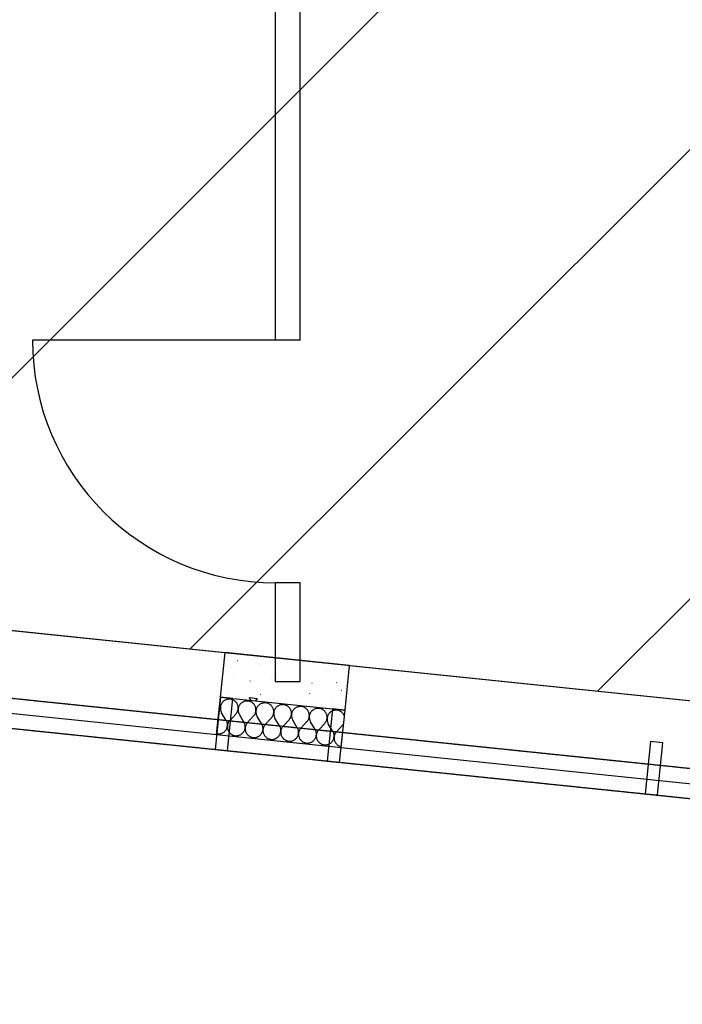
# Model space of a CAD drawing. Extents: x -18402 to 10376, y -5092 to 34139.
# Tile 72 of 78: x 4892 to 5157, y -2905 to -2511. Entities that reach past the tile are written whole.
import ezdxf

# ---------------------------------------------------------------- set-up
doc = ezdxf.new("R2010")
doc.units = 0
doc.linetypes.add('rdc_02$0$Tirets A', pattern=[2.2, 1.1, -1.1])
doc.layers.add('0_CHANTIER_FX PL', color=231, linetype='Continuous', lineweight=30, transparency=0.7)
for name, color, linetype in [('0_XREF', 251, 'Continuous'), ('rdc_02$0$0._Étage_1_02-04 Mur.Construction', 251, 'Continuous'), ('rdc_02$0$0._Étage_1_02-05 Poteau.Construction', 251, 'Continuous'), ('rdc_02$0$0._Étage_1_02-06 Poutre.Construction', 251, 'Continuous'), ('rdc_02$0$0._Étage_1_A-AREA-____-OTLN.Modèle IFC', 251, 'Continuous'), ('rdc_02$0$0._Étage_1_A-WALL-____-OTLN.Modèle IFC', 251, 'Continuous'), ('rdc_02$0$0._Étage_1_Fenêtres ARCHICAD', 251, 'Continuous'), ('rdc_02$0$0._Étage_1_Portes ARCHICAD', 251, 'Continuous')]:
    doc.layers.add(name, color=color, linetype=linetype)

# ---------------------------------------------------------------- blocks, each defined once
blk = doc.blocks.new('*X252', base_point=(-8046, -58706.2))
at = {"layer": 'rdc_02$0$0._Étage_1_02-04 Mur.Construction', "linetype": 'Continuous', "ltscale": 0.1}
for p, q in [((49719.7, -27848.4), (49719.1, -27846.6)), ((49720.3, -27850.9), (49719.7, -27848.4)), ((49720.8, -27853.5), (49720.3, -27850.9)), ((49721, -27856.2), (49720.8, -27853.5)), ((49721.1, -27858.8), (49721, -27856.2)), ((49722.1, -27856.3), (49721.4, -27858.8)), ((49722.9, -27853.8), (49722.1, -27856.3)), ((49723.8, -27851.3), (49722.9, -27853.8)), ((49725, -27848.9), (49723.8, -27851.3)), ((49726.3, -27846.7), (49725, -27848.9)), ((49727.8, -27844.5), (49726.3, -27846.7)), ((49729.5, -27842.4), (49727.8, -27844.5)), ((49731.3, -27840.5), (49729.5, -27842.4)), ((49733.2, -27838.7), (49731.3, -27840.5)), ((49735.3, -27837.1), (49733.2, -27838.7)), ((49737.4, -27835.6), (49735.3, -27837.1)), ((49739.7, -27834.3), (49737.4, -27835.6)), ((49742.1, -27833.1), (49739.7, -27834.3)), ((49744.6, -27832.2), (49742.1, -27833.1)), ((49747.1, -27831.4), (49744.6, -27832.2)), ((49749.6, -27830.8), (49747.1, -27831.4)), ((49752.2, -27830.4), (49749.6, -27830.8)), ((49754.9, -27830.2), (49752.2, -27830.4)), ((49757.5, -27830.1), (49754.9, -27830.2)), ((49760.1, -27830.3), (49757.5, -27830.1)), ((49762.7, -27830.7), (49760.1, -27830.3)), ((49765.3, -27831.2), (49762.7, -27830.7)), ((49767.8, -27832), (49765.3, -27831.2)), ((49770.3, -27832.9), (49767.8, -27832)), ((49772.7, -27834), (49770.3, -27832.9)), ((49775, -27835.3), (49772.7, -27834)), ((49777.2, -27836.8), (49775, -27835.3)), ((49779.3, -27838.4), (49777.2, -27836.8)), ((49781.3, -27840.1), (49779.3, -27838.4)), ((49783.1, -27842), (49781.3, -27840.1)), ((49784.8, -27844.1), (49783.1, -27842)), ((49786.3, -27846.2), (49784.8, -27844.1)), ((49787.7, -27848.5), (49786.3, -27846.2)), ((49788.9, -27850.8), (49787.7, -27848.5)), ((49789.9, -27853.2), (49788.9, -27850.8)), ((49790.7, -27855.7), (49789.9, -27853.2)), ((49791.4, -27858.3), (49790.7, -27855.7)), ((49791.8, -27860.9), (49791.4, -27858.3)), ((49796, -27856.3), (49794.9, -27858.7)), ((49797.4, -27854), (49796, -27856.3)), ((49798.9, -27851.8), (49797.4, -27854)), ((49800.5, -27849.8), (49798.9, -27851.8)), ((49802.3, -27847.9), (49800.5, -27849.8)), ((49804.3, -27846.1), (49802.3, -27847.9)), ((49806.3, -27844.4), (49804.3, -27846.1)), ((49808.5, -27842.9), (49806.3, -27844.4)), ((49810.8, -27841.6), (49808.5, -27842.9)), ((49813.2, -27840.5), (49810.8, -27841.6)), ((49815.6, -27839.5), (49813.2, -27840.5)), ((49818.1, -27838.7), (49815.6, -27839.5)), ((49820.7, -27838.1), (49818.1, -27838.7)), ((49823.3, -27837.7), (49820.7, -27838.1)), ((49825.9, -27837.5), (49823.3, -27837.7)), ((49828.6, -27837.5), (49825.9, -27837.5)), ((49831.2, -27837.7), (49828.6, -27837.5)), ((49833.8, -27838), (49831.2, -27837.7)), ((49836.4, -27838.6), (49833.8, -27838)), ((49838.9, -27839.3), (49836.4, -27838.6)), ((49841.4, -27840.3), (49838.9, -27839.3)), ((49843.7, -27841.4), (49841.4, -27840.3)), ((49846, -27842.7), (49843.7, -27841.4)), ((49848.3, -27844.1), (49846, -27842.7)), ((49850.3, -27845.7), (49848.3, -27844.1)), ((49852.3, -27847.5), (49850.3, -27845.7)), ((49854.1, -27849.4), (49852.3, -27847.5)), ((49855.8, -27851.4), (49854.1, -27849.4)), ((49857.3, -27853.5), (49855.8, -27851.4)), ((49858.7, -27855.8), (49857.3, -27853.5)), ((49859.9, -27858.1), (49858.7, -27855.8)), ((49860.9, -27860.6), (49859.9, -27858.1)), ((49871.6, -27857.1), (49869.9, -27859.2)), ((49873.4, -27855.2), (49871.6, -27857.1)), ((49875.3, -27853.4), (49873.4, -27855.2)), ((49877.4, -27851.8), (49875.3, -27853.4)), ((49879.5, -27850.3), (49877.4, -27851.8)), ((49881.8, -27849), (49879.5, -27850.3)), ((49884.2, -27847.8), (49881.8, -27849)), ((49886.7, -27846.9), (49884.2, -27847.8)), ((49889.2, -27846.1), (49886.7, -27846.9)), ((49891.7, -27845.5), (49889.2, -27846.1)), ((49894.3, -27845.1), (49891.7, -27845.5)), ((49897, -27844.8), (49894.3, -27845.1)), ((49899.6, -27844.8), (49897, -27844.8)), ((49902.2, -27845), (49899.6, -27844.8)), ((49904.8, -27845.4), (49902.2, -27845)), ((49907.4, -27845.9), (49904.8, -27845.4)), ((49909.9, -27846.7), (49907.4, -27845.9)), ((49912.4, -27847.6), (49909.9, -27846.7)), ((49914.8, -27848.7), (49912.4, -27847.6)), ((49917.1, -27850), (49914.8, -27848.7)), ((49919.3, -27851.5), (49917.1, -27850)), ((49921.4, -27853.1), (49919.3, -27851.5)), ((49923.4, -27854.8), (49921.4, -27853.1)), ((49925.2, -27856.7), (49923.4, -27854.8)), ((49926.9, -27858.7), (49925.2, -27856.7)), ((49950.6, -27857.6), (49948.4, -27859.1)), ((49952.9, -27856.3), (49950.6, -27857.6)), ((49955.3, -27855.2), (49952.9, -27856.3)), ((49957.7, -27854.2), (49955.3, -27855.2)), ((49960.2, -27853.4), (49957.7, -27854.2)), ((49962.8, -27852.8), (49960.2, -27853.4)), ((49965.4, -27852.4), (49962.8, -27852.8)), ((49968, -27852.2), (49965.4, -27852.4)), ((49970.7, -27852.2), (49968, -27852.2)), ((49973.3, -27852.3), (49970.7, -27852.2)), ((49975.9, -27852.7), (49973.3, -27852.3)), ((49978.5, -27853.3), (49975.9, -27852.7)), ((49981, -27854), (49978.5, -27853.3)), ((49983.5, -27854.9), (49981, -27854)), ((49985.8, -27856.1), (49983.5, -27854.9)), ((49988.2, -27857.3), (49985.8, -27856.1)), ((49990.4, -27858.8), (49988.2, -27857.3)), ((49715.9, -27877), (49716.3, -27876.4)), ((49716.3, -27876.4), (49717.5, -27874.1)), ((49717.5, -27874.1), (49718.6, -27871.7)), ((49718.6, -27871.7), (49719.5, -27869.2)), ((49719.5, -27869.2), (49720.2, -27866.6)), ((49720.2, -27866.6), (49720.7, -27864)), ((49720.7, -27864), (49721, -27861.4)), ((49721, -27861.4), (49720.8, -27864.1)), ((49720.8, -27864.1), (49720.8, -27866.7)), ((49720.8, -27866.7), (49720.9, -27869.3)), ((49720.9, -27869.3), (49721.3, -27871.9)), ((49721, -27861.4), (49721.1, -27858.8)), ((49721.4, -27858.8), (49721, -27861.4)), ((49721.3, -27871.9), (49721.8, -27874.5)), ((49721.8, -27874.5), (49722.5, -27877)), ((49722.5, -27877), (49723.5, -27879.5)), ((49723.5, -27879.5), (49724.6, -27881.9)), ((49724.6, -27881.9), (49725.8, -27884.2)), ((49744.2, -27914.8), (49725.8, -27884.2)), ((49758.4, -27916.3), (49782.7, -27890.1)), ((49782.7, -27890.1), (49784.4, -27888.1)), ((49784.4, -27888.1), (49786, -27886)), ((49786, -27886), (49787.4, -27883.7)), ((49787.4, -27883.7), (49788.6, -27881.4)), ((49788.6, -27881.4), (49789.7, -27879)), ((49789.7, -27879), (49790.5, -27876.5)), ((49790.5, -27876.5), (49791.2, -27874)), ((49791.2, -27874), (49791.7, -27871.4)), ((49791.7, -27871.4), (49792.1, -27868.8)), ((49792.1, -27863.5), (49791.8, -27860.9)), ((49792.1, -27868.8), (49791.8, -27871.4)), ((49791.8, -27871.4), (49791.8, -27874)), ((49791.8, -27874), (49792, -27876.7)), ((49792, -27876.7), (49792.3, -27879.3)), ((49792.2, -27866.1), (49792.1, -27863.5)), ((49792.1, -27868.8), (49792.2, -27866.1)), ((49792.5, -27866.2), (49792.1, -27868.8)), ((49792.3, -27879.3), (49792.9, -27881.9)), ((49793.1, -27863.6), (49792.5, -27866.2)), ((49792.9, -27881.9), (49793.6, -27884.4)), ((49793.9, -27861.1), (49793.1, -27863.6)), ((49793.6, -27884.4), (49794.5, -27886.9)), ((49794.9, -27858.7), (49793.9, -27861.1)), ((49794.5, -27886.9), (49795.6, -27889.3)), ((49795.6, -27889.3), (49796.9, -27891.6)), ((49815.3, -27922.2), (49796.9, -27891.6)), ((49829.5, -27923.7), (49853.7, -27897.4)), ((49853.7, -27897.4), (49855.4, -27895.4)), ((49855.4, -27895.4), (49857, -27893.3)), ((49857, -27893.3), (49858.4, -27891.1)), ((49858.4, -27891.1), (49859.6, -27888.8)), ((49859.6, -27888.8), (49860.7, -27886.3)), ((49860.7, -27886.3), (49861.6, -27883.9)), ((49861.8, -27863.1), (49860.9, -27860.6)), ((49861.6, -27883.9), (49862.3, -27881.3)), ((49862.4, -27865.6), (49861.8, -27863.1)), ((49862.3, -27881.3), (49862.8, -27878.7)), ((49862.9, -27868.2), (49862.4, -27865.6)), ((49862.8, -27878.7), (49863.1, -27876.1)), ((49863.1, -27870.8), (49862.9, -27868.2)), ((49863.1, -27876.1), (49862.9, -27878.7)), ((49862.9, -27878.7), (49862.9, -27881.4)), ((49862.9, -27881.4), (49863, -27884)), ((49863, -27884), (49863.4, -27886.6)), ((49863.2, -27873.5), (49863.1, -27870.8)), ((49863.1, -27876.1), (49863.2, -27873.5)), ((49863.5, -27873.5), (49863.1, -27876.1)), ((49863.4, -27886.6), (49863.9, -27889.2)), ((49864.2, -27871), (49863.5, -27873.5)), ((49863.9, -27889.2), (49864.6, -27891.7)), ((49865, -27868.4), (49864.2, -27871)), ((49864.6, -27891.7), (49865.6, -27894.2)), ((49865.9, -27866), (49865, -27868.4)), ((49865.6, -27894.2), (49866.7, -27896.6)), ((49867.1, -27863.6), (49865.9, -27866)), ((49866.7, -27896.6), (49867.9, -27898.9)), ((49868.4, -27861.4), (49867.1, -27863.6)), ((49869.9, -27859.2), (49868.4, -27861.4)), ((49928.4, -27860.9), (49926.9, -27858.7)), ((49929.8, -27863.1), (49928.4, -27860.9)), ((49929.5, -27898.4), (49930.7, -27896.1)), ((49931, -27865.5), (49929.8, -27863.1)), ((49930.7, -27896.1), (49931.8, -27893.7)), ((49932, -27867.9), (49931, -27865.5)), ((49931.8, -27893.7), (49932.6, -27891.2)), ((49932.8, -27870.4), (49932, -27867.9)), ((49932.6, -27891.2), (49933.3, -27888.7)), ((49933.5, -27873), (49932.8, -27870.4)), ((49933.3, -27888.7), (49933.8, -27886.1)), ((49933.9, -27875.6), (49933.5, -27873)), ((49933.8, -27886.1), (49934.2, -27883.5)), ((49934.2, -27878.2), (49933.9, -27875.6)), ((49934.2, -27883.5), (49933.9, -27886.1)), ((49933.9, -27886.1), (49933.9, -27888.7)), ((49933.9, -27888.7), (49934.1, -27891.3)), ((49934.1, -27891.3), (49934.4, -27894)), ((49934.3, -27880.8), (49934.2, -27878.2)), ((49934.2, -27883.5), (49934.3, -27880.8)), ((49934.6, -27880.9), (49934.2, -27883.5)), ((49934.4, -27894), (49935, -27896.5)), ((49935.2, -27878.3), (49934.6, -27880.9)), ((49935, -27896.5), (49935.7, -27899.1)), ((49936, -27875.8), (49935.2, -27878.3)), ((49937, -27873.3), (49936, -27875.8)), ((49938.1, -27871), (49937, -27873.3)), ((49939.5, -27868.7), (49938.1, -27871)), ((49941, -27866.5), (49939.5, -27868.7)), ((49942.6, -27864.5), (49941, -27866.5)), ((49944.4, -27862.5), (49942.6, -27864.5)), ((49946.4, -27860.8), (49944.4, -27862.5)), ((49948.4, -27859.1), (49946.4, -27860.8)), ((49992.4, -27860.4), (49990.4, -27858.8)), ((49994.4, -27862.2), (49992.4, -27860.4)), ((49996.2, -27864.1), (49994.4, -27862.2)), ((49997.9, -27866.1), (49996.2, -27864.1)), ((49999.4, -27868.2), (49997.9, -27866.1)), ((50000.8, -27870.5), (49999.4, -27868.2)), ((50002, -27872.8), (50000.8, -27870.5)), ((50003, -27875.3), (50002, -27872.8)), ((50003.9, -27877.8), (50003, -27875.3)), ((50003.7, -27898.5), (50004.4, -27896)), ((50004.5, -27880.3), (50003.9, -27877.8)), ((50004.4, -27896), (50004.9, -27893.4)), ((50005, -27882.9), (50004.5, -27880.3)), ((50004.9, -27893.4), (50005.2, -27890.8)), ((50005.2, -27885.5), (50005, -27882.9)), ((50005.2, -27890.8), (50005, -27893.4)), ((50005, -27893.4), (50005, -27896.1)), ((50005, -27896.1), (50005.1, -27898.7)), ((50005.3, -27888.2), (50005.2, -27885.5)), ((50005.2, -27890.8), (50005.3, -27888.2)), ((50005.6, -27888.2), (50005.2, -27890.8)), ((50006.3, -27885.6), (50005.6, -27888.2)), ((50007.1, -27883.1), (50006.3, -27885.6)), ((50008, -27880.7), (50007.1, -27883.1)), ((50009.2, -27878.3), (50008, -27880.7)), ((50010.5, -27876), (50009.2, -27878.3)), ((50012, -27873.9), (50010.5, -27876)), ((50013.7, -27871.8), (50012, -27873.9)), ((50015.5, -27869.9), (50013.7, -27871.8)), ((50017.4, -27868.1), (50015.5, -27869.9)), ((50019.5, -27866.5), (50017.4, -27868.1)), ((50021.6, -27865), (50019.5, -27866.5)), ((50023.9, -27863.7), (50021.6, -27865)), ((50026.3, -27862.5), (50023.9, -27863.7)), ((50028.8, -27861.5), (50026.3, -27862.5)), ((50031.3, -27860.8), (50028.8, -27861.5)), ((50033.8, -27860.2), (50031.3, -27860.8)), ((50036.4, -27859.7), (50033.8, -27860.2)), ((50039.1, -27859.5), (50036.4, -27859.7)), ((50041.7, -27859.5), (50039.1, -27859.5)), ((50044.3, -27859.7), (50041.7, -27859.5)), ((50046.9, -27860.1), (50044.3, -27859.7)), ((50049.5, -27860.6), (50046.9, -27860.1)), ((50052, -27861.4), (50049.5, -27860.6)), ((50054.5, -27862.3), (50052, -27861.4)), ((50056.9, -27863.4), (50054.5, -27862.3)), ((50059.2, -27864.7), (50056.9, -27863.4)), ((50061.4, -27866.1), (50059.2, -27864.7)), ((50063.5, -27867.7), (50061.4, -27866.1)), ((50065.5, -27869.5), (50063.5, -27867.7)), ((50067.3, -27871.4), (50065.5, -27869.5)), ((50069, -27873.4), (50067.3, -27871.4)), ((50070.5, -27875.6), (50069, -27873.4)), ((50071.9, -27877.8), (50070.5, -27875.6)), ((50073.1, -27880.2), (50071.9, -27877.8)), ((50074.1, -27882.6), (50073.1, -27880.2)), ((50074.9, -27885.1), (50074.1, -27882.6)), ((50075.6, -27887.7), (50074.9, -27885.1)), ((50076, -27890.3), (50075.6, -27887.7)), ((50076.3, -27892.9), (50076, -27890.3)), ((50076.4, -27895.5), (50076.3, -27892.9)), ((50076.3, -27898.1), (50076.4, -27895.5)), ((50076.7, -27895.5), (50076.3, -27898.1)), ((50077.3, -27893), (50076.7, -27895.5)), ((50078.1, -27890.5), (50077.3, -27893)), ((50079.1, -27888), (50078.1, -27890.5)), ((50080.2, -27885.7), (50079.1, -27888)), ((50081.6, -27883.4), (50080.2, -27885.7)), ((50083.1, -27881.2), (50081.6, -27883.4)), ((50084.7, -27879.2), (50083.1, -27881.2)), ((50086.5, -27877.2), (50084.7, -27879.2)), ((50088.5, -27875.4), (50086.5, -27877.2)), ((50090.5, -27873.8), (50088.5, -27875.4)), ((50092.7, -27872.3), (50090.5, -27873.8)), ((50095, -27871), (50092.7, -27872.3)), ((50097.4, -27869.8), (50095, -27871)), ((50099.8, -27868.9), (50097.4, -27869.8)), ((50102.3, -27868.1), (50099.8, -27868.9)), ((50104.9, -27867.5), (50102.3, -27868.1)), ((50107.5, -27867.1), (50104.9, -27867.5)), ((50110.1, -27866.9), (50107.5, -27867.1)), ((50112.8, -27866.9), (50110.1, -27866.9)), ((50115.4, -27867), (50112.8, -27866.9)), ((50118, -27867.4), (50115.4, -27867)), ((50120.6, -27868), (50118, -27867.4)), ((50123.1, -27868.7), (50120.6, -27868)), ((50125.6, -27869.6), (50123.1, -27868.7)), ((50127.9, -27870.7), (50125.6, -27869.6)), ((50130.3, -27872), (50127.9, -27870.7)), ((50132.5, -27873.5), (50130.3, -27872)), ((50134.5, -27875.1), (50132.5, -27873.5)), ((50136.5, -27876.8), (50134.5, -27875.1)), ((50138.3, -27878.7), (50136.5, -27876.8)), ((50140, -27880.8), (50138.3, -27878.7)), ((50141.5, -27882.9), (50140, -27880.8)), ((50142.9, -27885.2), (50141.5, -27882.9)), ((50144.1, -27887.5), (50142.9, -27885.2)), ((50145.1, -27889.9), (50144.1, -27887.5)), ((50146, -27892.4), (50145.1, -27889.9)), ((50146.6, -27895), (50146, -27892.4)), ((50147.1, -27897.6), (50146.6, -27895)), ((50147.3, -27900.2), (50147.1, -27897.6)), ((50150.1, -27895.4), (50149.2, -27897.8)), ((50151.3, -27893), (50150.1, -27895.4)), ((50152.6, -27890.7), (50151.3, -27893)), ((50154.1, -27888.6), (50152.6, -27890.7)), ((50155.8, -27886.5), (50154.1, -27888.6)), ((50157.6, -27884.6), (50155.8, -27886.5)), ((50159.5, -27882.8), (50157.6, -27884.6)), ((50161.6, -27881.1), (50159.5, -27882.8)), ((50163.7, -27879.7), (50161.6, -27881.1)), ((50166, -27878.3), (50163.7, -27879.7)), ((50168.4, -27877.2), (50166, -27878.3)), ((50170.9, -27876.2), (50168.4, -27877.2)), ((50173.4, -27875.4), (50170.9, -27876.2)), ((50175.9, -27874.8), (50173.4, -27875.4)), ((50178.5, -27874.4), (50175.9, -27874.8)), ((50181.2, -27874.2), (50178.5, -27874.4)), ((50183.8, -27874.2), (50181.2, -27874.2)), ((50186.4, -27874.4), (50183.8, -27874.2)), ((50189, -27874.7), (50186.4, -27874.4)), ((50191.6, -27875.3), (50189, -27874.7)), ((50194.1, -27876), (50191.6, -27875.3)), ((50196.6, -27877), (50194.1, -27876)), ((50199, -27878.1), (50196.6, -27877)), ((50201.3, -27879.4), (50199, -27878.1)), ((50203.5, -27880.8), (50201.3, -27879.4)), ((50205.6, -27882.4), (50203.5, -27880.8)), ((50207.6, -27884.2), (50205.6, -27882.4)), ((50209.4, -27886.1), (50207.6, -27884.2)), ((50211.1, -27888.1), (50209.4, -27886.1)), ((50212.6, -27890.3), (50211.1, -27888.1)), ((50214, -27892.5), (50212.6, -27890.3)), ((50215.2, -27894.9), (50214, -27892.5)), ((50216.2, -27897.3), (50215.2, -27894.9)), ((50216.4, -27898), (50216.2, -27897.3)), ((49745.5, -27917.2), (49744.2, -27914.8)), ((49746.6, -27919.5), (49745.5, -27917.2)), ((49747.5, -27922), (49746.6, -27919.5)), ((49748.2, -27924.5), (49747.5, -27922)), ((49748.8, -27927.1), (49748.2, -27924.5)), ((49749.1, -27929.7), (49748.8, -27927.1)), ((49749.4, -27935), (49749, -27937.6)), ((49749, -27937.6), (49749.3, -27935)), ((49749.3, -27932.4), (49749.1, -27929.7)), ((49749.3, -27935), (49749.3, -27932.4)), ((49749.9, -27932.4), (49749.4, -27935)), ((49750.6, -27929.9), (49749.9, -27932.4)), ((49751.4, -27927.4), (49750.6, -27929.9)), ((49752.5, -27925), (49751.4, -27927.4)), ((49753.7, -27922.7), (49752.5, -27925)), ((49755.1, -27920.4), (49753.7, -27922.7)), ((49756.7, -27918.3), (49755.1, -27920.4)), ((49758.4, -27916.3), (49756.7, -27918.3)), ((49816.5, -27924.5), (49815.3, -27922.2)), ((49817.6, -27926.9), (49816.5, -27924.5)), ((49818.6, -27929.4), (49817.6, -27926.9)), ((49819.3, -27931.9), (49818.6, -27929.4)), ((49819.8, -27934.5), (49819.3, -27931.9)), ((49820.2, -27937.1), (49819.8, -27934.5)), ((49822.5, -27934.7), (49821.6, -27937.2)), ((49823.6, -27932.3), (49822.5, -27934.7)), ((49824.8, -27930), (49823.6, -27932.3)), ((49826.2, -27927.8), (49824.8, -27930)), ((49827.8, -27925.7), (49826.2, -27927.8)), ((49829.5, -27923.7), (49827.8, -27925.7)), ((49886.3, -27929.5), (49867.9, -27898.9)), ((49887.6, -27931.8), (49886.3, -27929.5)), ((49888.7, -27934.2), (49887.6, -27931.8)), ((49889.6, -27936.7), (49888.7, -27934.2)), ((49890.3, -27939.2), (49889.6, -27936.7)), ((49897.2, -27935.1), (49895.8, -27937.3)), ((49898.8, -27933), (49897.2, -27935.1)), ((49900.5, -27931), (49898.8, -27933)), ((49900.5, -27931), (49924.8, -27904.8)), ((49924.8, -27904.8), (49926.5, -27902.8)), ((49926.5, -27902.8), (49928.1, -27900.7)), ((49928.1, -27900.7), (49929.5, -27898.4)), ((49935.7, -27899.1), (49936.6, -27901.5)), ((49936.6, -27901.5), (49937.7, -27903.9)), ((49937.7, -27903.9), (49939, -27906.2)), ((49957.4, -27936.9), (49939, -27906.2)), ((49958.6, -27939.2), (49957.4, -27936.9)), ((49971.6, -27938.3), (49995.8, -27912.1)), ((49995.8, -27912.1), (49997.5, -27910.1)), ((49997.5, -27910.1), (49999.1, -27908)), ((49999.1, -27908), (50000.5, -27905.8)), ((50000.5, -27905.8), (50001.7, -27903.4)), ((50001.7, -27903.4), (50002.8, -27901)), ((50002.8, -27901), (50003.7, -27898.5)), ((50005.1, -27898.7), (50005.5, -27901.3)), ((50005.5, -27901.3), (50006, -27903.9)), ((50006, -27903.9), (50006.7, -27906.4)), ((50006.7, -27906.4), (50007.7, -27908.9)), ((50007.7, -27908.9), (50008.8, -27911.3)), ((50008.8, -27911.3), (50010, -27913.6)), ((50028.4, -27944.2), (50010, -27913.6)), ((50042.6, -27945.7), (50066.9, -27919.5)), ((50066.9, -27919.5), (50068.6, -27917.5)), ((50068.6, -27917.5), (50070.2, -27915.3)), ((50070.2, -27915.3), (50071.6, -27913.1)), ((50071.6, -27913.1), (50072.8, -27910.8)), ((50072.8, -27910.8), (50073.9, -27908.4)), ((50073.9, -27908.4), (50074.7, -27905.9)), ((50074.7, -27905.9), (50075.4, -27903.3)), ((50075.4, -27903.3), (50075.9, -27900.8)), ((50075.9, -27900.8), (50076.3, -27898.1)), ((50076.3, -27898.1), (50076, -27900.8)), ((50076, -27900.8), (50076, -27903.4)), ((50076, -27903.4), (50076.2, -27906)), ((50076.2, -27906), (50076.5, -27908.6)), ((50076.5, -27908.6), (50077.1, -27911.2)), ((50077.1, -27911.2), (50077.8, -27913.8)), ((50077.8, -27913.8), (50078.7, -27916.2)), ((50078.7, -27916.2), (50079.8, -27918.6)), ((50079.8, -27918.6), (50081.1, -27920.9)), ((50099.5, -27951.6), (50081.1, -27920.9)), ((50113.7, -27953), (50137.9, -27926.8)), ((50137.9, -27926.8), (50139.6, -27924.8)), ((50139.6, -27924.8), (50141.2, -27922.7)), ((50141.2, -27922.7), (50142.6, -27920.5)), ((50142.6, -27920.5), (50143.9, -27918.1)), ((50143.9, -27918.1), (50144.9, -27915.7)), ((50144.9, -27915.7), (50145.8, -27913.2)), ((50145.8, -27913.2), (50146.5, -27910.7)), ((50146.5, -27910.7), (50147, -27908.1)), ((50147, -27908.1), (50147.3, -27905.5)), ((50147.3, -27905.5), (50147.1, -27908.1)), ((50147.1, -27908.1), (50147.1, -27910.7)), ((50147.1, -27910.7), (50147.2, -27913.4)), ((50147.2, -27913.4), (50147.6, -27916)), ((50147.4, -27902.8), (50147.3, -27900.2)), ((50147.3, -27905.5), (50147.4, -27902.8)), ((50147.7, -27902.9), (50147.3, -27905.5)), ((50147.6, -27916), (50148.1, -27918.6)), ((50148.4, -27900.3), (50147.7, -27902.9)), ((50148.1, -27918.6), (50148.8, -27921.1)), ((50149.2, -27897.8), (50148.4, -27900.3)), ((50148.8, -27921.1), (50149.8, -27923.6)), ((50149.8, -27923.6), (50150.9, -27926)), ((50150.9, -27926), (50152.1, -27928.3)), ((50170.5, -27958.9), (50152.1, -27928.3)), ((50184.7, -27960.4), (50209, -27934.1)), ((50209, -27934.1), (50210.7, -27932.1)), ((50210.7, -27932.1), (50212.3, -27930)), ((50212.3, -27930), (50213.3, -27928.4)), ((49706.5, -27968.2), (49707.3, -27968.4)), ((49707.3, -27968.4), (49709.9, -27968.7)), ((49709.9, -27968.7), (49712.6, -27968.9)), ((49712.6, -27968.9), (49715.2, -27968.9)), ((49715.2, -27968.9), (49717.8, -27968.7)), ((49717.8, -27968.7), (49720.4, -27968.3)), ((49720.4, -27968.3), (49723, -27967.7)), ((49723, -27967.7), (49725.5, -27966.9)), ((49725.5, -27966.9), (49727.9, -27965.9)), ((49727.9, -27965.9), (49730.3, -27964.8)), ((49730.3, -27964.8), (49732.6, -27963.5)), ((49732.6, -27963.5), (49734.8, -27962)), ((49734.8, -27962), (49736.8, -27960.3)), ((49736.8, -27960.3), (49738.8, -27958.5)), ((49738.8, -27958.5), (49740.6, -27956.6)), ((49740.6, -27956.6), (49742.2, -27954.6)), ((49742.2, -27954.6), (49743.7, -27952.4)), ((49743.7, -27952.4), (49745.1, -27950.1)), ((49745.1, -27950.1), (49746.2, -27947.8)), ((49746.2, -27947.8), (49747.2, -27945.3)), ((49747.2, -27945.3), (49748, -27942.8)), ((49748, -27942.8), (49748.6, -27940.2)), ((49748.6, -27940.2), (49749, -27937.6)), ((49749, -27937.6), (49748.9, -27940.3)), ((49748.9, -27940.3), (49749, -27942.9)), ((49749, -27942.9), (49749.3, -27945.5)), ((49749.3, -27945.5), (49749.7, -27948.1)), ((49749.7, -27948.1), (49750.4, -27950.7)), ((49750.4, -27950.7), (49751.2, -27953.2)), ((49751.2, -27953.2), (49752.2, -27955.6)), ((49752.2, -27955.6), (49753.4, -27957.9)), ((49753.4, -27957.9), (49754.8, -27960.2)), ((49754.8, -27960.2), (49756.3, -27962.3)), ((49756.3, -27962.3), (49758, -27964.4)), ((49758, -27964.4), (49759.9, -27966.3)), ((49759.9, -27966.3), (49761.8, -27968)), ((49761.8, -27968), (49763.9, -27969.6)), ((49763.9, -27969.6), (49766.1, -27971.1)), ((49766.1, -27971.1), (49768.4, -27972.4)), ((49768.4, -27972.4), (49770.8, -27973.5)), ((49770.8, -27973.5), (49773.3, -27974.4)), ((49773.3, -27974.4), (49775.8, -27975.2)), ((49775.8, -27975.2), (49778.4, -27975.7)), ((49778.4, -27975.7), (49781, -27976.1)), ((49781, -27976.1), (49783.6, -27976.3)), ((49783.6, -27976.3), (49786.2, -27976.2)), ((49786.2, -27976.2), (49788.9, -27976)), ((49788.9, -27976), (49791.5, -27975.6)), ((49791.5, -27975.6), (49794, -27975)), ((49794, -27975), (49796.5, -27974.2)), ((49796.5, -27974.2), (49799, -27973.3)), ((49799, -27973.3), (49801.4, -27972.1)), ((49801.4, -27972.1), (49803.7, -27970.8)), ((49803.7, -27970.8), (49805.8, -27969.3)), ((49805.8, -27969.3), (49807.9, -27967.7)), ((49807.9, -27967.7), (49809.8, -27965.9)), ((49809.8, -27965.9), (49811.6, -27964)), ((49811.6, -27964), (49813.3, -27961.9)), ((49813.3, -27961.9), (49814.8, -27959.7)), ((49814.8, -27959.7), (49816.1, -27957.5)), ((49816.1, -27957.5), (49817.3, -27955.1)), ((49817.3, -27955.1), (49818.3, -27952.6)), ((49818.3, -27952.6), (49819, -27950.1)), ((49819, -27950.1), (49819.7, -27947.6)), ((49819.7, -27947.6), (49820.1, -27945)), ((49820.1, -27945), (49820, -27947.6)), ((49820, -27947.6), (49820.1, -27950.2)), ((49820.1, -27945), (49820.3, -27942.3)), ((49820.4, -27942.4), (49820.1, -27945)), ((49820.1, -27950.2), (49820.3, -27952.9)), ((49820.3, -27939.7), (49820.2, -27937.1)), ((49820.3, -27942.3), (49820.3, -27939.7)), ((49820.3, -27952.9), (49820.8, -27955.5)), ((49820.9, -27939.8), (49820.4, -27942.4)), ((49820.8, -27955.5), (49821.4, -27958)), ((49821.6, -27937.2), (49820.9, -27939.8)), ((49821.4, -27958), (49822.3, -27960.5)), ((49822.3, -27960.5), (49823.3, -27962.9)), ((49823.3, -27962.9), (49824.5, -27965.3)), ((49824.5, -27965.3), (49825.9, -27967.5)), ((49825.9, -27967.5), (49827.4, -27969.7)), ((49827.4, -27969.7), (49829.1, -27971.7)), ((49829.1, -27971.7), (49830.9, -27973.6)), ((49830.9, -27973.6), (49832.9, -27975.4)), ((49832.9, -27975.4), (49835, -27977)), ((49876.9, -27976.7), (49878.9, -27975)), ((49878.9, -27975), (49880.9, -27973.2)), ((49880.9, -27973.2), (49882.7, -27971.3)), ((49882.7, -27971.3), (49884.3, -27969.2)), ((49884.3, -27969.2), (49885.8, -27967.1)), ((49885.8, -27967.1), (49887.2, -27964.8)), ((49887.2, -27964.8), (49888.3, -27962.4)), ((49888.3, -27962.4), (49889.3, -27960)), ((49889.3, -27960), (49890.1, -27957.5)), ((49890.1, -27957.5), (49890.7, -27954.9)), ((49890.9, -27941.8), (49890.3, -27939.2)), ((49890.7, -27954.9), (49891.1, -27952.3)), ((49891.2, -27944.4), (49890.9, -27941.8)), ((49891.1, -27952.3), (49891, -27954.9)), ((49891, -27954.9), (49891.1, -27957.6)), ((49891.5, -27949.7), (49891.1, -27952.3)), ((49891.1, -27952.3), (49891.4, -27949.7)), ((49891.1, -27957.6), (49891.4, -27960.2)), ((49891.4, -27947.1), (49891.2, -27944.4)), ((49891.4, -27949.7), (49891.4, -27947.1)), ((49891.4, -27960.2), (49891.8, -27962.8)), ((49892, -27947.1), (49891.5, -27949.7)), ((49891.8, -27962.8), (49892.5, -27965.4)), ((49892.7, -27944.6), (49892, -27947.1)), ((49892.5, -27965.4), (49893.3, -27967.9)), ((49893.5, -27942.1), (49892.7, -27944.6)), ((49893.3, -27967.9), (49894.3, -27970.3)), ((49894.6, -27939.7), (49893.5, -27942.1)), ((49894.3, -27970.3), (49895.5, -27972.6)), ((49895.8, -27937.3), (49894.6, -27939.7)), ((49895.5, -27972.6), (49896.9, -27974.9)), ((49896.9, -27974.9), (49898.4, -27977)), ((49955.4, -27976.6), (49956.9, -27974.4)), ((49956.9, -27974.4), (49958.2, -27972.1)), ((49958.2, -27972.1), (49959.4, -27969.8)), ((49959.7, -27941.6), (49958.6, -27939.2)), ((49959.4, -27969.8), (49960.4, -27967.3)), ((49960.7, -27944), (49959.7, -27941.6)), ((49960.4, -27967.3), (49961.2, -27964.8)), ((49961.4, -27946.6), (49960.7, -27944)), ((49961.2, -27964.8), (49961.8, -27962.3)), ((49961.9, -27949.2), (49961.4, -27946.6)), ((49961.8, -27962.3), (49962.2, -27959.7)), ((49962.3, -27951.8), (49961.9, -27949.2)), ((49962.2, -27959.7), (49962.1, -27962.3)), ((49962.1, -27962.3), (49962.2, -27964.9)), ((49962.5, -27957), (49962.2, -27959.7)), ((49962.2, -27959.7), (49962.4, -27957)), ((49962.2, -27964.9), (49962.4, -27967.5)), ((49962.4, -27954.4), (49962.3, -27951.8)), ((49962.4, -27957), (49962.4, -27954.4)), ((49962.4, -27967.5), (49962.9, -27970.1)), ((49963, -27954.5), (49962.5, -27957)), ((49962.9, -27970.1), (49963.5, -27972.7)), ((49963.7, -27951.9), (49963, -27954.5)), ((49963.5, -27972.7), (49964.4, -27975.2)), ((49964.6, -27949.4), (49963.7, -27951.9)), ((49964.4, -27975.2), (49965.4, -27977.6)), ((49965.7, -27947), (49964.6, -27949.4)), ((49966.9, -27944.7), (49965.7, -27947)), ((49968.3, -27942.5), (49966.9, -27944.7)), ((49969.9, -27940.3), (49968.3, -27942.5)), ((49971.6, -27938.3), (49969.9, -27940.3)), ((50029.7, -27946.5), (50028.4, -27944.2)), ((50030.8, -27948.9), (50029.7, -27946.5)), ((50030.4, -27977.1), (50031.4, -27974.7)), ((50031.7, -27951.4), (50030.8, -27948.9)), ((50031.4, -27974.7), (50032.2, -27972.2)), ((50032.4, -27953.9), (50031.7, -27951.4)), ((50032.2, -27972.2), (50032.8, -27969.6)), ((50033, -27956.5), (50032.4, -27953.9)), ((50032.8, -27969.6), (50033.2, -27967)), ((50033.3, -27959.1), (50033, -27956.5)), ((50033.2, -27967), (50033.1, -27969.6)), ((50033.1, -27969.6), (50033.2, -27972.3)), ((50033.6, -27964.4), (50033.2, -27967)), ((50033.2, -27967), (50033.5, -27964.4)), ((50033.2, -27972.3), (50033.5, -27974.9)), ((50033.5, -27961.7), (50033.3, -27959.1)), ((50033.5, -27964.4), (50033.5, -27961.7)), ((50033.5, -27974.9), (50033.9, -27977.5)), ((50034.1, -27961.8), (50033.6, -27964.4)), ((50034.8, -27959.3), (50034.1, -27961.8)), ((50035.6, -27956.8), (50034.8, -27959.3)), ((50036.7, -27954.4), (50035.6, -27956.8)), ((50037.9, -27952), (50036.7, -27954.4)), ((50039.3, -27949.8), (50037.9, -27952)), ((50040.9, -27947.7), (50039.3, -27949.8)), ((50042.6, -27945.7), (50040.9, -27947.7)), ((50100.7, -27953.9), (50099.5, -27951.6)), ((50101.8, -27956.3), (50100.7, -27953.9)), ((50102.8, -27958.7), (50101.8, -27956.3)), ((50103.5, -27961.3), (50102.8, -27958.7)), ((50104, -27963.8), (50103.5, -27961.3)), ((50103.9, -27976.9), (50104.3, -27974.3)), ((50104.4, -27966.4), (50104, -27963.8)), ((50104.3, -27974.3), (50104.2, -27977)), ((50104.6, -27971.7), (50104.3, -27974.3)), ((50104.3, -27974.3), (50104.5, -27971.7)), ((50104.5, -27969.1), (50104.4, -27966.4)), ((50104.5, -27971.7), (50104.5, -27969.1)), ((50105.1, -27969.1), (50104.6, -27971.7)), ((50105.8, -27966.6), (50105.1, -27969.1)), ((50106.7, -27964.1), (50105.8, -27966.6)), ((50107.8, -27961.7), (50106.7, -27964.1)), ((50109, -27959.4), (50107.8, -27961.7)), ((50110.4, -27957.1), (50109, -27959.4)), ((50112, -27955), (50110.4, -27957.1)), ((50113.7, -27953), (50112, -27955)), ((50171.8, -27961.2), (50170.5, -27958.9)), ((50172.9, -27963.6), (50171.8, -27961.2)), ((50173.8, -27966.1), (50172.9, -27963.6)), ((50174.5, -27968.6), (50173.8, -27966.1)), ((50175.1, -27971.2), (50174.5, -27968.6)), ((50175.4, -27973.8), (50175.1, -27971.2)), ((50175.6, -27976.4), (50175.4, -27973.8)), ((50176.9, -27973.9), (50176.2, -27976.5)), ((50177.7, -27971.5), (50176.9, -27973.9)), ((50178.8, -27969), (50177.7, -27971.5)), ((50180, -27966.7), (50178.8, -27969)), ((50181.4, -27964.5), (50180, -27966.7)), ((50183, -27962.4), (50181.4, -27964.5)), ((50184.7, -27960.4), (50183, -27962.4)), ((49835, -27977), (49837.2, -27978.4)), ((49837.2, -27978.4), (49839.5, -27979.7)), ((49839.5, -27979.7), (49841.8, -27980.8)), ((49841.8, -27980.8), (49844.3, -27981.8)), ((49844.3, -27981.8), (49846.8, -27982.5)), ((49846.8, -27982.5), (49849.4, -27983.1)), ((49849.4, -27983.1), (49852, -27983.4)), ((49852, -27983.4), (49854.7, -27983.6)), ((49854.7, -27983.6), (49857.3, -27983.6)), ((49857.3, -27983.6), (49859.9, -27983.4)), ((49859.9, -27983.4), (49862.5, -27983)), ((49862.5, -27983), (49865.1, -27982.4)), ((49865.1, -27982.4), (49867.6, -27981.6)), ((49867.6, -27981.6), (49870.1, -27980.6)), ((49870.1, -27980.6), (49872.4, -27979.5)), ((49872.4, -27979.5), (49874.7, -27978.1)), ((49874.7, -27978.1), (49876.9, -27976.7)), ((49898.4, -27977), (49900.1, -27979.1)), ((49900.1, -27979.1), (49902, -27981)), ((49902, -27981), (49903.9, -27982.7)), ((49903.9, -27982.7), (49906, -27984.3)), ((49906, -27984.3), (49908.2, -27985.8)), ((49908.2, -27985.8), (49910.5, -27987.1)), ((49910.5, -27987.1), (49912.9, -27988.2)), ((49912.9, -27988.2), (49915.4, -27989.1)), ((49915.4, -27989.1), (49917.9, -27989.8)), ((49917.9, -27989.8), (49920.5, -27990.4)), ((49920.5, -27990.4), (49923.1, -27990.8)), ((49923.1, -27990.8), (49925.7, -27990.9)), ((49925.7, -27990.9), (49928.3, -27990.9)), ((49928.3, -27990.9), (49931, -27990.7)), ((49931, -27990.7), (49933.6, -27990.3)), ((49933.6, -27990.3), (49936.1, -27989.7)), ((49936.1, -27989.7), (49938.6, -27988.9)), ((49938.6, -27988.9), (49941.1, -27987.9)), ((49941.1, -27987.9), (49943.5, -27986.8)), ((49943.5, -27986.8), (49945.8, -27985.5)), ((49945.8, -27985.5), (49947.9, -27984)), ((49947.9, -27984), (49950, -27982.4)), ((49950, -27982.4), (49951.9, -27980.6)), ((49951.9, -27980.6), (49953.7, -27978.6)), ((49953.7, -27978.6), (49955.4, -27976.6)), ((49965.4, -27977.6), (49966.6, -27980)), ((49966.6, -27980), (49968, -27982.2)), ((49968, -27982.2), (49969.5, -27984.4)), ((49969.5, -27984.4), (49971.2, -27986.4)), ((49971.2, -27986.4), (49973, -27988.3)), ((49973, -27988.3), (49975, -27990.1)), ((49975, -27990.1), (49977.1, -27991.7)), ((49977.1, -27991.7), (49979.3, -27993.1)), ((49979.3, -27993.1), (49981.6, -27994.4)), ((49981.6, -27994.4), (49983.9, -27995.5)), ((49983.9, -27995.5), (49986.4, -27996.4)), ((49986.4, -27996.4), (49988.9, -27997.2)), ((49988.9, -27997.2), (49991.5, -27997.7)), ((49991.5, -27997.7), (49994.1, -27998.1)), ((49994.1, -27998.1), (49996.8, -27998.3)), ((49996.8, -27998.3), (49999.4, -27998.3)), ((49999.4, -27998.3), (50002, -27998.1)), ((50002, -27998.1), (50004.6, -27997.6)), ((50004.6, -27997.6), (50007.2, -27997)), ((50007.2, -27997), (50009.7, -27996.3)), ((50009.7, -27996.3), (50012.2, -27995.3)), ((50012.2, -27995.3), (50014.5, -27994.1)), ((50014.5, -27994.1), (50016.8, -27992.8)), ((50016.8, -27992.8), (50019, -27991.3)), ((50019, -27991.3), (50021, -27989.7)), ((50021, -27989.7), (50023, -27987.9)), ((50023, -27987.9), (50024.8, -27986)), ((50024.8, -27986), (50026.4, -27983.9)), ((50026.4, -27983.9), (50027.9, -27981.8)), ((50027.9, -27981.8), (50029.3, -27979.5)), ((50029.3, -27979.5), (50030.4, -27977.1)), ((50033.9, -27977.5), (50034.6, -27980)), ((50034.6, -27980), (50035.4, -27982.5)), ((50035.4, -27982.5), (50036.4, -27985)), ((50036.4, -27985), (50037.6, -27987.3)), ((50037.6, -27987.3), (50039, -27989.6)), ((50039, -27989.6), (50040.5, -27991.7)), ((50040.5, -27991.7), (50042.2, -27993.7)), ((50042.2, -27993.7), (50044.1, -27995.6)), ((50044.1, -27995.6), (50046, -27997.4)), ((50046, -27997.4), (50048.1, -27999)), ((50048.1, -27999), (50050.3, -28000.5)), ((50050.3, -28000.5), (50052.6, -28001.7)), ((50052.6, -28001.7), (50055, -28002.9)), ((50055, -28002.9), (50057.5, -28003.8)), ((50057.5, -28003.8), (50060, -28004.5)), ((50060, -28004.5), (50062.6, -28005.1)), ((50062.6, -28005.1), (50065.2, -28005.5)), ((50065.2, -28005.5), (50067.8, -28005.6)), ((50067.8, -28005.6), (50070.4, -28005.6)), ((50070.4, -28005.6), (50073.1, -28005.4)), ((50073.1, -28005.4), (50075.7, -28005)), ((50075.7, -28005), (50078.2, -28004.4)), ((50078.2, -28004.4), (50080.8, -28003.6)), ((50080.8, -28003.6), (50083.2, -28002.6)), ((50083.2, -28002.6), (50085.6, -28001.5)), ((50085.6, -28001.5), (50087.9, -28000.2)), ((50087.9, -28000.2), (50090, -27998.7)), ((50090, -27998.7), (50092.1, -27997)), ((50092.1, -27997), (50094, -27995.3)), ((50094, -27995.3), (50095.8, -27993.3)), ((50095.8, -27993.3), (50097.5, -27991.3)), ((50097.5, -27991.3), (50099, -27989.1)), ((50099, -27989.1), (50100.3, -27986.8)), ((50100.3, -27986.8), (50101.5, -27984.5)), ((50101.5, -27984.5), (50102.5, -27982)), ((50102.5, -27982), (50103.3, -27979.5)), ((50103.3, -27979.5), (50103.9, -27976.9)), ((50104.2, -27977), (50104.3, -27979.6)), ((50104.3, -27979.6), (50104.5, -27982.2)), ((50104.5, -27982.2), (50105, -27984.8)), ((50105, -27984.8), (50105.6, -27987.4)), ((50105.6, -27987.4), (50106.5, -27989.9)), ((50106.5, -27989.9), (50107.5, -27992.3)), ((50107.5, -27992.3), (50108.7, -27994.7)), ((50108.7, -27994.7), (50110.1, -27996.9)), ((50110.1, -27996.9), (50111.6, -27999.1)), ((50111.6, -27999.1), (50113.3, -28001.1)), ((50113.3, -28001.1), (50115.1, -28003)), ((50115.1, -28003), (50117.1, -28004.7)), ((50117.1, -28004.7), (50119.2, -28006.3)), ((50119.2, -28006.3), (50121.4, -28007.8)), ((50121.4, -28007.8), (50123.7, -28009.1)), ((50123.7, -28009.1), (50126, -28010.2)), ((50126, -28010.2), (50128.5, -28011.1)), ((50128.5, -28011.1), (50131, -28011.9)), ((50131, -28011.9), (50133.6, -28012.4)), ((50133.6, -28012.4), (50136.2, -28012.8)), ((50136.2, -28012.8), (50138.9, -28013)), ((50138.9, -28013), (50141.5, -28013)), ((50141.5, -28013), (50144.1, -28012.7)), ((50144.1, -28012.7), (50146.7, -28012.3)), ((50146.7, -28012.3), (50149.3, -28011.7)), ((50149.3, -28011.7), (50151.8, -28010.9)), ((50151.8, -28010.9), (50154.3, -28010)), ((50154.3, -28010), (50156.6, -28008.8)), ((50156.6, -28008.8), (50158.9, -28007.5)), ((50158.9, -28007.5), (50161.1, -28006)), ((50161.1, -28006), (50163.1, -28004.4)), ((50163.1, -28004.4), (50165.1, -28002.6)), ((50165.1, -28002.6), (50166.9, -28000.7)), ((50166.9, -28000.7), (50168.5, -27998.6)), ((50168.5, -27998.6), (50170, -27996.4)), ((50170, -27996.4), (50171.4, -27994.2)), ((50171.4, -27994.2), (50172.5, -27991.8)), ((50172.5, -27991.8), (50173.5, -27989.4)), ((50173.5, -27989.4), (50174.3, -27986.8)), ((50174.3, -27986.8), (50174.9, -27984.3)), ((50174.9, -27984.3), (50175.3, -27981.7)), ((50175.4, -27981.7), (50175.2, -27984.3)), ((50175.2, -27984.3), (50175.3, -27986.9)), ((50175.3, -27981.7), (50175.6, -27979.1)), ((50175.3, -27986.9), (50175.6, -27989.6)), ((50175.7, -27979.1), (50175.4, -27981.7)), ((50175.6, -27979.1), (50175.6, -27976.4)), ((50175.6, -27989.6), (50176, -27992.2)), ((50176.2, -27976.5), (50175.7, -27979.1)), ((50176, -27992.2), (50176.7, -27994.7)), ((50176.7, -27994.7), (50177.5, -27997.2)), ((50177.5, -27997.2), (50178.5, -27999.6)), ((50178.5, -27999.6), (50179.7, -28002)), ((50179.7, -28002), (50181.1, -28004.2)), ((50181.1, -28004.2), (50182.6, -28006.4)), ((50182.6, -28006.4), (50184.3, -28008.4)), ((50184.3, -28008.4), (50186.2, -28010.3)), ((50186.2, -28010.3), (50188.1, -28012.1)), ((50188.1, -28012.1), (50190.2, -28013.7)), ((50190.2, -28013.7), (50192.4, -28015.1)), ((50192.4, -28015.1), (50194.7, -28016.4)), ((50194.7, -28016.4), (50197.1, -28017.5)), ((50197.1, -28017.5), (50199.6, -28018.5)), ((50199.6, -28018.5), (50202.1, -28019.2)), ((50202.1, -28019.2), (50203.8, -28019.6))]:
    blk.add_line(p, q, dxfattribs=at)
blk = doc.blocks.new('*X259', base_point=(-8046, -58706.2))
at = {"layer": 'rdc_02$0$0._Étage_1_02-04 Mur.Construction', "linetype": 'Continuous', "ltscale": 0.1}
for p, q in [((49788.6, -27676), (49788.9, -27675.7)), ((49876.1, -27692.8), (49876.4, -27692.4)), ((50027.1, -27692.8), (50027.4, -27692.4)), ((50143.3, -27719.6), (50143.6, -27719.2)), ((49771.5, -27749.5), (49771.8, -27749.2)), ((49838.7, -27757.5), (49838.9, -27758)), ((49925.2, -27747.3), (49925.6, -27747)), ((49944.8, -27740.8), (49945.1, -27740.4)), ((50087.9, -27765.8), (50088.2, -27765.4)), ((50185.4, -27764.5), (50185.7, -27764.2)), ((49748.9, -27811.4), (49749.2, -27811)), ((49881.8, -27809.9), (49882.1, -27810.3)), ((50078.3, -27807), (50078.6, -27806.7)), ((50204.2, -27795), (50204.6, -27794.6)), ((49837.1, -27823.7), (49868.1, -27826.9)), ((49842.3, -27835.2), (49837.1, -27823.7)), ((49868.1, -27826.9), (49860.8, -27837.1)), ((50027.1, -27844.5), (50027.3, -27844.9)), ((50034.6, -27848.4), (50034.8, -27848.8)), ((50163.9, -27837), (50164.2, -27836.6))]:
    blk.add_line(p, q, dxfattribs=at)
blk = doc.blocks.new('rdc_02')
at = {"layer": 'rdc_02$0$0._Étage_1_02-04 Mur.Construction', "linetype": 'Continuous', "ltscale": 0.1}
for p, q in [((4972.15, -2782.27), (4974, -2764.37)), ((5021.89, -2787.41), (5023.74, -2769.51)), ((4970.61, -2797.19), (4972.15, -2782.27)), ((4972.15, -2782.27), (5021.89, -2787.41)), ((5020.35, -2802.33), (5021.89, -2787.41))]:
    blk.add_line(p, q, dxfattribs=at)
at = {"layer": 'rdc_02$0$0._Étage_1_02-04 Mur.Construction', "linetype": 'Continuous', "ltscale": 0.1, "flags": 128}
for points in [[(5023.74, -2769.51), (4974, -2764.37)], [(4970.61, -2797.19), (5020.35, -2802.33)]]:
    blk.add_lwpolyline(points, dxfattribs=at)
at = {"layer": 'rdc_02$0$0._Étage_1_02-05 Poteau.Construction', "linetype": 'Continuous', "ltscale": 0.1, "flags": 128}
for points in [[(4969.99, -2803.16), (4974.97, -2803.68), (4977.13, -2782.79), (4972.15, -2782.27)], [(5014.75, -2807.79), (5019.73, -2808.3), (5021.89, -2787.41), (5016.91, -2786.9)], [(5141.79, -2820.79), (5146.77, -2821.3), (5148.92, -2800.41), (5143.95, -2799.9)]]:
    blk.add_lwpolyline(points, close=True, dxfattribs=at)
at = {"layer": 'rdc_02$0$0._Étage_1_02-06 Poutre.Construction', "linetype": 'Continuous', "ltscale": 0.1}
for p, q in [((4336.9, -2725.55), (5871.46, -2884.25)), ((4336.9, -2725.55), (5871.46, -2884.25)), ((4335.66, -2737.49), (5870.22, -2896.19)), ((4335.66, -2737.49), (5870.22, -2896.19))]:
    blk.add_line(p, q, dxfattribs=at)
at = {"layer": 'rdc_02$0$0._Étage_1_02-06 Poutre.Construction', "linetype": 'rdc_02$0$Tirets A', "ltscale": 0.1}
for p, q in [((4336.9, -2725.55), (5871.46, -2884.25)), ((4336.9, -2725.55), (5871.46, -2884.25)), ((4336.9, -2725.55), (5871.46, -2884.25)), ((4336.9, -2725.55), (5871.46, -2884.25)), ((4335.66, -2737.49), (5870.22, -2896.19)), ((4335.66, -2737.49), (5870.22, -2896.19)), ((4335.66, -2737.49), (5870.22, -2896.19)), ((4335.66, -2737.49), (5870.22, -2896.19))]:
    blk.add_line(p, q, dxfattribs=at)
at = {"layer": 'rdc_02$0$0._Étage_1_A-WALL-____-OTLN.Modèle IFC', "linetype": 'Continuous', "ltscale": 0.1}
for p, q in [((5004, -2639.5), (4994, -2639.5)), ((5004, -2736.5), (4994, -2736.5))]:
    blk.add_line(p, q, dxfattribs=at)
at = {"layer": 'rdc_02$0$0._Étage_1_A-WALL-____-OTLN.Modèle IFC', "linetype": 'Continuous', "ltscale": 0.1, "flags": 128}
for points in [[(4994, -2138), (4994, -2639.5)], [(5004, -2639.5), (5004, -2138)], [(4994, -2736.5), (4994, -2776)], [(5004, -2776), (5004, -2736.5)], [(4994, -2776), (5004, -2776)]]:
    blk.add_lwpolyline(points, dxfattribs=at)
at = {"layer": 'rdc_02$0$0._Étage_1_Fenêtres ARCHICAD', "linetype": 'Continuous', "ltscale": 0.1}
for p, q in [((4725.33, -2738.67), (4974, -2764.37)), ((4972.15, -2782.27), (4974, -2764.37)), ((5021.89, -2787.41), (5023.74, -2769.51)), ((5023.74, -2769.51), (5272.41, -2795.2)), ((4721.93, -2771.5), (4970.61, -2797.19)), ((4970.61, -2797.19), (4972.15, -2782.27)), ((5020.35, -2802.33), (5021.89, -2787.41)), ((5020.35, -2802.33), (5269.02, -2828.03))]:
    blk.add_line(p, q, dxfattribs=at)
at = {"layer": 'rdc_02$0$0._Étage_1_Portes ARCHICAD', "linetype": 'Continuous', "ltscale": 0.1}
blk.add_line((4994, -2639.5), (4897, -2639.5), dxfattribs=at)
blk.add_arc((4994, -2639.5), 97, 180, 270, dxfattribs=at)
at = {"layer": 'rdc_02$0$0._Étage_1_A-AREA-____-OTLN.Modèle IFC', "linetype": 'Continuous', "ltscale": 0.1, "xscale": 0.1, "yscale": 0.1, "zscale": 0.1}
for name in ['*X259', '*X252']:
    blk.add_blockref(name, (-804.6, -5870.62), dxfattribs=at)

msp = doc.modelspace()

# ---------------------------------------------------------------- hatches: boundary and pattern name
at = {"layer": '0_CHANTIER_FX PL'}
h = msp.add_hatch(dxfattribs=at)
h.set_pattern_fill('ANSI31', color=256, scale=40)
h.paths.add_polyline_path([(4408, -2138), (4408, -2705.882), (5908, -2860.882), (5908, -2904.959), (8821, -2904.959), (8821, -2795), (8922.829, -2795), (8765.399, -2138)])

# ---------------------------------------------------------------- linework, layer by layer
msp.add_lwpolyline([(4408, -2138), (4408, -2705.882), (5908, -2860.882), (5908, -2904.959), (8821, -2904.959), (8821, -2795), (8922.829, -2795), (8765.399, -2138), (4408, -2138)], dxfattribs=at)

# ---------------------------------------------------------------- block references
at = {"layer": '0_XREF'}
msp.add_blockref('rdc_02', (0, 0), dxfattribs=at)

doc.saveas('drawing.dxf')
